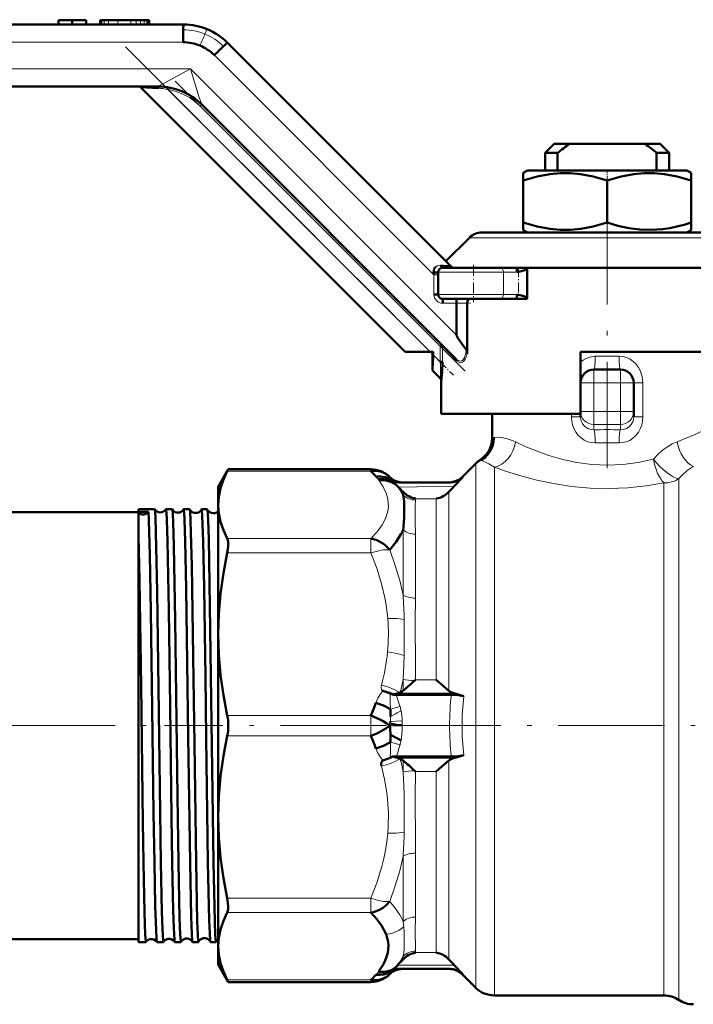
# Model space of a CAD drawing. Extents: x -1438 to 1837, y -1689 to 607.
# Tile 34 of 92: x -1321 to -1244, y -200 to -89. Entities that reach past the tile are written whole.
import ezdxf

# ---------------------------------------------------------------- set-up
doc = ezdxf.new("R2010")
doc.units = 0
doc.linetypes.add('DASHDOT', pattern=[18.5, 12, -3, 0.5, -3])

msp = doc.modelspace()

# ---------------------------------------------------------------- linework, layer by layer
at = {"color": 7, "lineweight": 50}
for p, q in [((-1382.22, -89.68), (-1302.13, -89.68)), ((-1316.28, -89.18), (-1314.73, -89.18)), ((-1316.28, -89.68), (-1316.28, -89.18)), ((-1314.73, -89.18), (-1313.17, -89.18)), ((-1314.73, -89.68), (-1314.73, -89.18)), ((-1313.17, -89.68), (-1313.17, -89.18)), ((-1313.17, -89.68), (-1313.17, -89.18)), ((-1311.55, -89.18), (-1311.57, -89.18)), ((-1311.57, -89.68), (-1311.57, -89.18)), ((-1311.49, -89.18), (-1311.55, -89.18)), ((-1311.46, -89.18), (-1311.49, -89.18)), ((-1311.44, -89.18), (-1311.46, -89.18)), ((-1311.46, -89.18), (-1311.46, -89.68)), ((-1311.4, -89.18), (-1311.44, -89.18)), ((-1311.13, -89.18), (-1311.4, -89.18)), ((-1310.64, -89.18), (-1311.13, -89.18)), ((-1309.56, -89.18), (-1310.64, -89.18)), ((-1308.11, -89.18), (-1309.56, -89.18)), ((-1307.51, -89.18), (-1308.11, -89.18)), ((-1307.02, -89.18), (-1307.51, -89.18)), ((-1306.59, -89.18), (-1307.02, -89.18)), ((-1306.28, -89.18), (-1306.59, -89.18)), ((-1306.17, -89.18), (-1306.28, -89.18)), ((-1306.08, -89.18), (-1306.17, -89.18)), ((-1306.04, -89.18), (-1306.08, -89.18)), ((-1306.02, -89.18), (-1306.04, -89.18)), ((-1306.02, -89.68), (-1306.02, -89.18)), ((-1297.18, -91.73), (-1271.87, -117.03)), ((-1305.03, -96.68), (-1384.68, -96.68)), ((-1304.97, -96.87), (-1307, -96.75)), ((-1277.08, -126.68), (-1307, -96.75)), ((-1305.02, -96.68), (-1305.03, -96.68)), ((-1300.08, -98.73), (-1300.08, -98.73)), ((-1271.3, -127.51), (-1300.08, -98.73)), ((-1260.23, -103.18), (-1261.23, -104.18)), ((-1258.51, -103.18), (-1260.23, -103.18)), ((-1258.51, -103.18), (-1249.94, -103.18)), ((-1248.23, -103.18), (-1249.94, -103.18)), ((-1248.23, -103.18), (-1247.23, -104.18)), ((-1261.23, -104.18), (-1259.83, -104.18)), ((-1261.23, -106.18), (-1261.23, -104.18)), ((-1259.83, -106.18), (-1259.83, -104.18)), ((-1248.63, -104.18), (-1248.63, -106.18)), ((-1248.63, -104.18), (-1247.23, -104.18)), ((-1247.23, -106.18), (-1247.23, -104.18)), ((-1263.25, -106.18), (-1263.73, -106.45)), ((-1263.73, -107.3), (-1263.73, -106.45)), ((-1254.23, -106.18), (-1263.25, -106.18)), ((-1245.2, -106.18), (-1254.23, -106.18)), ((-1245.2, -106.18), (-1244.73, -106.45)), ((-1244.73, -106.45), (-1244.73, -107.3)), ((-1263.73, -112.06), (-1263.73, -107.3)), ((-1254.23, -112.06), (-1254.23, -107.3)), ((-1244.73, -112.06), (-1244.73, -107.3)), ((-1263.73, -112.91), (-1263.73, -112.06)), ((-1244.73, -112.06), (-1244.73, -112.91)), ((-1268.4, -113.18), (-1240.05, -113.18)), ((-1263.25, -113.18), (-1263.73, -112.91)), ((-1245.2, -113.18), (-1244.73, -112.91)), ((-1269.81, -113.77), (-1272.48, -116.43)), ((-1273.83, -117.97), (-1273.86, -117.71)), ((-1273.34, -117.68), (-1273.34, -120.18)), ((-1272.84, -117.18), (-1266.38, -117.18)), ((-1264.48, -117.18), (-1266.38, -117.18)), ((-1264.48, -117.18), (-1263.26, -117.18)), ((-1263.91, -117.54), (-1264.44, -117.68)), ((-1263.29, -117.37), (-1263.91, -117.54)), ((-1263.29, -117.37), (-1263.29, -120.49)), ((-1263.26, -117.18), (-1235.65, -117.18)), ((-1263.26, -120.68), (-1263.26, -117.18)), ((-1273.34, -120.18), (-1273.83, -120.18)), ((-1264.44, -120.18), (-1263.91, -120.32)), ((-1272.84, -120.68), (-1266.38, -120.68)), ((-1271.25, -121.18), (-1271.25, -124.79)), ((-1270.06, -126.89), (-1270.06, -121.18)), ((-1264.48, -120.68), (-1266.38, -120.68)), ((-1264.48, -120.68), (-1263.26, -120.68)), ((-1263.91, -120.32), (-1263.29, -120.49)), ((-1277.08, -126.68), (-1274.25, -126.68)), ((-1274.25, -126.68), (-1273.92, -126.68)), ((-1274, -128.8), (-1274, -126.68)), ((-1273.92, -126.68), (-1273.92, -127.01)), ((-1273.11, -126.05), (-1272.93, -125.87)), ((-1272.86, -126.05), (-1273.11, -126.05)), ((-1241.23, -126.68), (-1257.23, -126.68)), ((-1257.23, -133.68), (-1257.23, -126.68)), ((-1235.65, -126.68), (-1257.23, -126.68)), ((-1273.11, -127.82), (-1272.86, -127.82)), ((-1274, -128.8), (-1273.09, -129.7)), ((-1252.73, -128.68), (-1255.73, -128.68)), ((-1272.99, -130.01), (-1272.99, -133.68)), ((-1251.23, -133.41), (-1251.23, -130.18)), ((-1251.23, -134.03), (-1251.23, -133.41)), ((-1272.99, -133.68), (-1257.23, -133.68)), ((-1267.23, -136.38), (-1267.23, -133.68)), ((-1257.23, -134.03), (-1257.23, -133.68)), ((-1298.23, -141.93), (-1297.08, -139.95)), ((-1297.08, -139.95), (-1297.2, -140.18)), ((-1280.95, -139.95), (-1297.08, -139.95)), ((-1269.09, -139.3), (-1270.64, -140.84)), ((-1278.83, -140.83), (-1278.85, -140.81)), ((-1278.8, -140.85), (-1278.84, -140.81)), ((-1277.82, -141.96), (-1278.46, -141.3)), ((-1271.54, -141.87), (-1270.54, -140.84)), ((-1298.23, -141.93), (-1298.23, -143.99)), ((-1277.83, -141.96), (-1277.81, -141.97)), ((-1271.95, -141.43), (-1277.74, -141.43)), ((-1307.23, -144.75), (-1307.23, -144.47)), ((-1307.23, -144.47), (-1305.41, -144.47)), ((-1305.41, -144.47), (-1305.4, -144.48)), ((-1304.14, -144.47), (-1303.43, -144.47)), ((-1302.12, -144.47), (-1301.45, -144.47)), ((-1300.1, -144.47), (-1299.46, -144.47)), ((-1298.23, -143.99), (-1298.23, -158.6)), ((-1352.23, -144.78), (-1307.23, -144.78)), ((-1306.12, -144.75), (-1307.23, -144.75)), ((-1307.23, -144.87), (-1307.23, -144.75)), ((-1307.23, -147.47), (-1307.23, -144.87)), ((-1307.23, -184.39), (-1307.23, -147.47)), ((-1298.23, -158.6), (-1298.23, -179.26)), ((-1275.9, -163.74), (-1275.99, -163.83)), ((-1278.68, -165.33), (-1278.76, -165.3)), ((-1278.27, -165.38), (-1278.48, -165.44)), ((-1277.88, -165.26), (-1278.27, -165.38)), ((-1271.85, -165.43), (-1278.09, -165.43)), ((-1277.63, -165.17), (-1277.66, -165.18)), ((-1270.43, -165.59), (-1271.57, -165.26)), ((-1278.81, -168.9), (-1278.82, -168.93)), ((-1278.82, -168.93), (-1278.81, -168.96)), ((-1278.75, -168.74), (-1278.81, -168.9)), ((-1278.77, -168.47), (-1278.75, -168.74)), ((-1278.76, -172.56), (-1278.48, -172.42)), ((-1278.48, -172.42), (-1277.88, -172.59)), ((-1271.85, -172.43), (-1278.09, -172.43)), ((-1271.57, -172.59), (-1270.43, -172.27)), ((-1277.66, -172.68), (-1277.63, -172.69)), ((-1275.99, -174.03), (-1275.9, -174.12)), ((-1298.23, -179.26), (-1298.23, -193.87)), ((-1307.23, -193.39), (-1307.23, -184.39)), ((-1352.23, -193.08), (-1307.23, -193.08)), ((-1307.23, -193.39), (-1306.4, -193.39)), ((-1306.4, -193.39), (-1306.39, -193.38)), ((-1305.16, -193.38), (-1305.15, -193.39)), ((-1305.15, -193.39), (-1304.42, -193.39)), ((-1303.13, -193.39), (-1302.44, -193.39)), ((-1301.11, -193.39), (-1300.45, -193.39)), ((-1299.09, -193.39), (-1298.47, -193.39)), ((-1298.23, -193.87), (-1298.23, -195.93)), ((-1298.23, -195.93), (-1297.08, -197.91)), ((-1278.76, -196.96), (-1278.85, -197.05)), ((-1278.76, -196.96), (-1278.71, -196.93)), ((-1278.2, -196.29), (-1278.46, -196.56)), ((-1278.2, -196.29), (-1277.92, -196)), ((-1271.95, -196.43), (-1277.74, -196.43)), ((-1270.54, -197.02), (-1271.54, -195.99)), ((-1297.2, -197.68), (-1297.08, -197.91)), ((-1280.95, -197.91), (-1297.08, -197.91)), ((-1270.64, -197.02), (-1269.1, -198.55)), ((-1266.98, -199.43), (-1247.8, -199.43))]:
    msp.add_line(p, q, dxfattribs=at)
at = {"color": 7, "lineweight": 18}
for p, q in [((-1311.55, -89.68), (-1311.55, -89.18)), ((-1311.49, -89.68), (-1311.49, -89.18)), ((-1311.44, -89.68), (-1311.44, -89.18)), ((-1311.4, -89.68), (-1311.4, -89.18)), ((-1311.13, -89.68), (-1311.13, -89.18)), ((-1310.64, -89.68), (-1310.64, -89.18)), ((-1309.56, -89.68), (-1309.56, -89.18)), ((-1308.11, -89.68), (-1308.11, -89.18)), ((-1307.51, -89.68), (-1307.51, -89.18)), ((-1307.02, -89.68), (-1307.02, -89.18)), ((-1306.59, -89.68), (-1306.59, -89.18)), ((-1306.28, -89.68), (-1306.28, -89.18)), ((-1306.17, -89.68), (-1306.17, -89.18)), ((-1306.08, -89.68), (-1306.08, -89.18)), ((-1306.04, -89.68), (-1306.04, -89.18)), ((-1382.29, -91.68), (-1302.19, -91.68)), ((-1298.65, -93.14), (-1273.83, -117.97)), ((-1301.36, -94.68), (-1386.81, -94.68)), ((-1271.25, -124.79), (-1301.36, -94.68)), ((-1303.86, -96.78), (-1303.9, -97.02)), ((-1274.25, -126.68), (-1303.9, -97.02)), ((-1300.08, -98.73), (-1300.25, -98.91)), ((-1273.11, -126.05), (-1300.25, -98.91)), ((-1269.81, -113.77), (-1238.64, -113.77)), ((-1273.34, -117.97), (-1273.83, -117.97)), ((-1273.83, -117.97), (-1273.83, -120.18)), ((-1273.34, -117.68), (-1265.96, -117.68)), ((-1265.96, -117.68), (-1265.96, -120.18)), ((-1264.44, -117.68), (-1265.96, -117.68)), ((-1273.34, -120.18), (-1265.96, -120.18)), ((-1267.84, -120.18), (-1270.84, -120.18)), ((-1264.44, -120.18), (-1265.96, -120.18)), ((-1272.83, -121.18), (-1271.25, -121.18)), ((-1271.25, -121.18), (-1270.06, -121.18)), ((-1273.11, -127.82), (-1273.11, -126.05)), ((-1272.86, -126.05), (-1271.25, -127.68)), ((-1272.86, -127.82), (-1272.86, -126.05)), ((-1273.11, -127.82), (-1273.92, -127.01)), ((-1255.57, -127.18), (-1252.88, -127.18)), ((-1255.73, -130.18), (-1255.73, -128.68)), ((-1252.73, -128.68), (-1252.73, -130.18)), ((-1257.23, -130.18), (-1255.73, -130.18)), ((-1252.73, -130.18), (-1255.73, -130.18)), ((-1255.73, -133.41), (-1255.73, -130.18)), ((-1252.73, -133.41), (-1252.73, -130.18)), ((-1252.73, -130.18), (-1251.23, -130.18)), ((-1250.19, -130.18), (-1251.23, -130.18)), ((-1250.19, -134.03), (-1250.19, -130.18)), ((-1257.23, -133.41), (-1255.73, -133.41)), ((-1252.73, -133.41), (-1255.73, -133.41)), ((-1255.73, -134.89), (-1255.73, -133.41)), ((-1252.73, -133.41), (-1251.23, -133.41)), ((-1252.73, -133.41), (-1252.73, -134.89)), ((-1258.26, -133.68), (-1258.26, -134.03)), ((-1258.26, -134.03), (-1257.23, -134.03)), ((-1250.19, -134.03), (-1251.23, -134.03)), ((-1252.73, -134.89), (-1255.73, -134.89)), ((-1255.73, -135.48), (-1255.73, -134.89)), ((-1252.73, -135.48), (-1252.73, -134.89)), ((-1267.23, -136.38), (-1267.04, -136.35)), ((-1280.95, -140.18), (-1297.2, -140.18)), ((-1280.95, -139.95), (-1280.95, -140.18)), ((-1269.1, -198.55), (-1269.1, -139.41)), ((-1266.98, -199.43), (-1266.98, -139.72)), ((-1278.75, -141.08), (-1278.76, -141.21)), ((-1278.73, -140.97), (-1278.72, -140.98)), ((-1270.64, -140.84), (-1270.58, -140.84)), ((-1246.14, -199.93), (-1246.14, -141.05)), ((-1277.81, -141.97), (-1271.54, -141.87)), ((-1247.8, -199.43), (-1247.8, -141.5)), ((-1277.31, -142.86), (-1277.31, -142.51)), ((-1275.9, -143.44), (-1275.9, -143.28)), ((-1275.9, -143.28), (-1273.55, -143.28)), ((-1273.55, -163.74), (-1273.55, -143.28)), ((-1272.14, -164.98), (-1272.14, -142.51)), ((-1277.31, -154.19), (-1277.31, -146.81)), ((-1280.95, -147.79), (-1297.2, -147.79)), ((-1280.95, -147.79), (-1280.95, -149.41)), ((-1275.9, -154.51), (-1275.9, -147.29)), ((-1280.95, -149.41), (-1297.2, -149.41)), ((-1277.31, -164.98), (-1277.31, -163.71)), ((-1273.55, -163.74), (-1275.9, -163.74)), ((-1279.75, -164.83), (-1279.73, -164.88)), ((-1278.68, -165.33), (-1278.76, -165.37)), ((-1271.57, -165.26), (-1277.88, -165.26)), ((-1280.95, -167.78), (-1297.2, -167.78)), ((-1280.95, -167.78), (-1280.95, -170.08)), ((-1278.72, -167.89), (-1278.73, -167.89)), ((-1278.81, -168.96), (-1278.81, -168.9)), ((-1278.81, -168.96), (-1277.4, -168.97)), ((-1278.77, -168.47), (-1277.41, -168.4)), ((-1277.41, -168.4), (-1277.41, -168.44)), ((-1277.4, -168.89), (-1277.4, -168.97)), ((-1280.95, -170.08), (-1297.2, -170.08)), ((-1278.73, -169.97), (-1278.72, -169.97)), ((-1277.65, -171.09), (-1278.75, -170.8)), ((-1277.88, -172.59), (-1271.57, -172.59)), ((-1277.31, -174.15), (-1277.31, -172.88)), ((-1272.14, -195.35), (-1272.14, -172.88)), ((-1275.9, -174.12), (-1273.55, -174.12)), ((-1273.55, -194.58), (-1273.55, -174.12)), ((-1275.9, -190.57), (-1275.9, -183.35)), ((-1277.31, -191.05), (-1277.31, -183.67)), ((-1280.95, -188.45), (-1297.2, -188.45)), ((-1280.95, -188.45), (-1280.95, -190.07)), ((-1280.95, -190.07), (-1297.2, -190.07)), ((-1275.9, -194.58), (-1275.9, -194.42)), ((-1273.55, -194.58), (-1275.9, -194.58)), ((-1277.31, -195.35), (-1277.31, -195)), ((-1280.11, -196.78), (-1280.1, -196.81)), ((-1278.76, -196.65), (-1278.75, -196.78)), ((-1278.72, -196.88), (-1278.73, -196.89)), ((-1271.54, -195.99), (-1277.92, -196)), ((-1280.95, -197.68), (-1297.2, -197.68)), ((-1280.95, -197.68), (-1280.95, -197.91))]:
    msp.add_line(p, q, dxfattribs=at)
at = {"color": 7, "linetype": 'DASHDOT', "lineweight": 18, "ltscale": 0.015015}
msp.add_line((-1308.11, -89.13), (-1308.11, -89.73), dxfattribs=at)
msp.add_line((-1308.11, -89.13), (-1308.11, -89.73), dxfattribs=at)
at = {"color": 7, "linetype": 'DASHDOT', "lineweight": 18}
for p, q in [((-1308.72, -92.2), (-1271.11, -129.81)), ((-1270.29, -128.87), (-1303.07, -96.09)), ((-1254.23, -109.31), (-1254.23, -142.25)), ((-1358.87, -168.93), (-1299.77, -168.93)), ((-1279.19, -168.93), (-1300.23, -168.93)), ((-1278.26, -168.93), (-1204.86, -168.93))]:
    msp.add_line(p, q, dxfattribs=at)
at = {"color": 7, "linetype": 'DASHDOT', "lineweight": 18, "ltscale": 0.033697}
msp.add_line((-1254.23, -106.07), (-1254.23, -107.42), dxfattribs=at)
at = {"color": 7, "linetype": 'DASHDOT', "lineweight": 18, "ltscale": 0.105}
msp.add_line((-1269.34, -116.83), (-1269.34, -121.03), dxfattribs=at)
at = {"color": 7, "linetype": 'DASHDOT', "lineweight": 18, "ltscale": 0.093502}
msp.add_line((-1264.27, -117.06), (-1264.27, -120.8), dxfattribs=at)
at = {"color": 7, "linetype": 'DASHDOT', "lineweight": 18, "ltscale": 0.046146}
msp.add_line((-1271.41, -121.18), (-1269.56, -121.18), dxfattribs=at)
at = {"color": 7, "linetype": 'DASHDOT', "lineweight": 18, "ltscale": 0.0768}
msp.add_line((-1274.14, -126.79), (-1271.97, -128.96), dxfattribs=at)
at = {"color": 7, "linetype": 'DASHDOT', "lineweight": 18, "ltscale": 0.053033}
msp.add_line((-1273.11, -128), (-1273.11, -125.87), dxfattribs=at)
at = {"color": 7, "linetype": 'DASHDOT', "lineweight": 18, "ltscale": 0.090015}
for p, q in [((-1252.43, -130.18), (-1256.03, -130.18)), ((-1252.43, -133.41), (-1256.03, -133.41))]:
    msp.add_line(p, q, dxfattribs=at)
at = {"color": 7, "linetype": 'DASHDOT', "lineweight": 18, "ltscale": 0.096894}
msp.add_line((-1255.73, -129.86), (-1255.73, -133.73), dxfattribs=at)
at = {"color": 7, "linetype": 'DASHDOT', "lineweight": 18, "ltscale": 0.096879}
msp.add_line((-1252.73, -133.73), (-1252.73, -129.86), dxfattribs=at)
at = {"color": 7, "linetype": 'DASHDOT', "lineweight": 18, "ltscale": 0.042917}
msp.add_line((-1304.29, -168.93), (-1302.57, -168.93), dxfattribs=at)
at = {"color": 7, "linetype": 'DASHDOT', "lineweight": 18, "ltscale": 0.041785}
msp.add_line((-1302.27, -168.93), (-1300.6, -168.93), dxfattribs=at)
at = {"color": 7, "linetype": 'DASHDOT', "lineweight": 18, "ltscale": 0.040802}
msp.add_line((-1300.25, -168.93), (-1298.61, -168.93), dxfattribs=at)
at = {"color": 7, "linetype": 'DASHDOT', "lineweight": 18, "ltscale": 0.000402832}
msp.add_line((-1278.81, -168.93), (-1278.83, -168.93), dxfattribs=at)
at = {"color": 7, "lineweight": 18}
for points in [[(-1299.72, -90.75), (-1299.5, -90.29), (-1299.46, -90.22), (-1299.45, -90.21), (-1299.45, -90.21), (-1299.45, -90.21)], [(-1305.02, -96.68), (-1305, -96.66), (-1304.34, -96.3), (-1301.36, -94.68)], [(-1301.36, -94.68), (-1300.36, -97.92), (-1300.12, -98.62), (-1300.1, -98.68), (-1300.08, -98.72), (-1300.08, -98.73)], [(-1273.62, -117.06), (-1273.46, -116.96), (-1273.17, -116.9), (-1273.06, -116.91)], [(-1271.3, -127.51), (-1271.08, -127.67), (-1270.85, -127.74), (-1270.7, -127.71), (-1270.6, -127.66), (-1270.46, -127.52), (-1270.35, -127.33), (-1270.2, -126.87), (-1270.16, -126.41)], [(-1270.59, -127.84), (-1270.73, -127.89), (-1270.87, -127.9), (-1271.01, -127.86), (-1271.25, -127.68)], [(-1270.24, -127.42), (-1270.35, -127.61), (-1270.48, -127.76), (-1270.59, -127.84)], [(-1257.23, -127.82), (-1256.94, -127.6), (-1256.62, -127.42), (-1256.19, -127.26), (-1255.75, -127.19), (-1255.57, -127.18)], [(-1252.88, -127.18), (-1252.45, -127.22), (-1252.03, -127.33), (-1251.63, -127.52), (-1251.27, -127.78), (-1250.96, -128.08), (-1250.69, -128.44), (-1250.47, -128.85), (-1250.26, -129.51), (-1250.19, -130.18)], [(-1255.57, -136.96), (-1256, -136.93), (-1256.42, -136.83), (-1256.81, -136.66), (-1257.18, -136.41), (-1257.5, -136.1), (-1257.78, -135.74), (-1257.99, -135.34), (-1258.14, -134.92), (-1258.25, -134.26), (-1258.26, -134.03)], [(-1257.23, -134.03), (-1257.15, -134.5), (-1257.01, -134.81), (-1256.74, -135.13), (-1256.4, -135.35), (-1256.06, -135.46), (-1255.73, -135.48)], [(-1250.19, -134.03), (-1250.23, -134.52), (-1250.32, -134.96), (-1250.48, -135.37), (-1250.69, -135.77), (-1250.97, -136.13), (-1251.31, -136.44), (-1251.68, -136.68), (-1252.08, -136.85), (-1252.48, -136.94), (-1252.88, -136.96)], [(-1252.73, -135.48), (-1252.37, -135.46), (-1252.04, -135.34), (-1251.73, -135.15), (-1251.5, -134.9), (-1251.33, -134.59), (-1251.29, -134.48), (-1251.23, -134.03)], [(-1246.31, -136.85), (-1244.21, -135.97), (-1242.52, -135.14), (-1241.44, -134.55), (-1241.23, -134.43)], [(-1267.04, -136.35), (-1266.61, -136.33), (-1266.17, -136.36), (-1265.64, -136.46), (-1264.99, -136.68), (-1264.59, -136.85)], [(-1264.59, -136.85), (-1263.51, -137.36), (-1262.25, -137.88), (-1260.81, -138.4), (-1259.26, -138.85), (-1257.65, -139.2), (-1255.97, -139.42), (-1254.23, -139.5), (-1252.47, -139.42), (-1250.73, -139.18), (-1249, -138.8)], [(-1249, -138.8), (-1248.5, -138.27), (-1247.96, -137.79), (-1247.4, -137.4), (-1246.86, -137.09), (-1246.31, -136.85)], [(-1266.98, -139.72), (-1267.62, -139.32), (-1268.23, -139.03), (-1268.49, -138.94)], [(-1247.8, -141.5), (-1249.81, -141.83), (-1251.88, -142.05), (-1254, -142.13), (-1256.14, -142.08), (-1258.25, -141.88), (-1260.28, -141.57), (-1262.2, -141.17), (-1264, -140.7), (-1265.62, -140.2), (-1266.98, -139.72)], [(-1280.1, -141.05), (-1280.11, -141.06), (-1280.12, -141.08), (-1280.1, -141.12)], [(-1280.06, -141.18), (-1279.57, -141.92), (-1279.22, -142.65), (-1279.06, -143.18), (-1278.98, -143.69), (-1278.97, -144.18), (-1279.04, -144.69), (-1279.18, -145.21), (-1279.4, -145.73), (-1279.67, -146.22)], [(-1270.58, -140.84), (-1270.95, -141.13), (-1271.38, -141.33), (-1271.68, -141.4), (-1271.99, -141.43)], [(-1275.9, -143.44), (-1275.94, -144.12), (-1275.94, -145.92), (-1275.9, -147.29)], [(-1279.67, -146.22), (-1280.24, -147.02), (-1280.95, -147.79)], [(-1278.82, -149.06), (-1278.19, -150.82), (-1277.69, -152.52), (-1277.31, -154.19)], [(-1280.95, -149.41), (-1280.25, -151.24), (-1279.71, -153.05), (-1279.37, -154.5), (-1279.24, -155.27), (-1279.05, -156.83)], [(-1275.9, -154.51), (-1275.95, -157.11), (-1275.92, -162.21), (-1275.9, -163.74)], [(-1277.19, -156.93), (-1277.99, -156.81), (-1278.84, -156.81), (-1279.05, -156.83)], [(-1277.19, -161.01), (-1277.99, -160.77), (-1278.86, -160.62), (-1279.07, -160.6)], [(-1279.76, -164.34), (-1279.8, -164.57), (-1279.75, -164.83)], [(-1277.66, -165.18), (-1278.32, -164.83), (-1279.05, -164.54), (-1279.76, -164.34)], [(-1279.6, -165.01), (-1279.93, -165.43), (-1280.18, -165.83), (-1280.39, -166.34)], [(-1278.76, -165.3), (-1278.75, -165.31), (-1278.75, -165.34), (-1278.76, -165.37)], [(-1278.76, -165.37), (-1278.76, -165.67), (-1278.76, -166.19), (-1278.75, -167.06)], [(-1278.09, -165.43), (-1277.66, -166.71), (-1277.65, -166.78)], [(-1277.65, -171.09), (-1277.66, -171.13), (-1277.95, -172.07), (-1278.09, -172.43)], [(-1280.39, -171.52), (-1280.18, -172.04), (-1279.83, -172.57), (-1279.6, -172.85)], [(-1278.75, -172.51), (-1278.74, -172.53), (-1278.74, -172.54), (-1278.76, -172.56)], [(-1279.76, -173.52), (-1278.96, -173.29), (-1278.19, -172.97), (-1277.66, -172.68)], [(-1279.76, -173.52), (-1279.41, -174.98), (-1279.15, -176.5), (-1279.06, -177.28), (-1278.97, -178.77), (-1279, -180.3), (-1279.05, -181.09)], [(-1277.31, -174.15), (-1277.2, -176.65), (-1277.17, -179.57)], [(-1275.9, -174.12), (-1275.95, -177), (-1275.92, -182.03), (-1275.9, -183.35)], [(-1279.05, -181.09), (-1279.16, -182.06), (-1279.31, -183.01), (-1279.5, -183.94), (-1279.72, -184.87), (-1280.28, -186.68), (-1280.95, -188.45)], [(-1277.19, -180.97), (-1278.08, -181.08), (-1279.05, -181.09)], [(-1277.31, -183.67), (-1277.69, -185.34), (-1278.19, -187.04), (-1278.82, -188.8)], [(-1280.95, -188.45), (-1280.25, -188.66), (-1279.56, -188.79), (-1279.17, -188.81), (-1278.82, -188.8)], [(-1278.82, -188.8), (-1278.19, -189.58), (-1277.69, -190.33), (-1277.31, -191.05)], [(-1275.9, -190.57), (-1275.95, -192.13), (-1275.91, -194.12), (-1275.9, -194.42)], [(-1277.24, -191.67), (-1277.77, -192.06), (-1278.38, -192.34), (-1278.8, -192.45), (-1279.24, -192.5)], [(-1277.17, -193.54), (-1277.19, -194.19), (-1277.24, -194.63), (-1277.31, -195)], [(-1278.2, -196.29), (-1278.71, -196.58), (-1279.29, -196.75), (-1279.7, -196.79), (-1280.11, -196.78)], [(-1277.92, -196), (-1278.28, -196.28), (-1278.69, -196.49), (-1278.91, -196.57), (-1279.36, -196.67), (-1280, -196.68), (-1280.06, -196.68)], [(-1277.54, -196.43), (-1278.02, -196.5), (-1278.4, -196.66), (-1278.72, -196.88)], [(-1270.54, -197.02), (-1270.55, -197.03), (-1270.58, -197.03), (-1270.64, -197.02)]]:
    msp.add_lwpolyline(points, dxfattribs=at)
at = {"color": 7, "lineweight": 50}
for points in [[(-1305.03, -96.68), (-1305.02, -96.68), (-1305.01, -96.69), (-1305, -96.71), (-1304.97, -96.87)], [(-1254.23, -107.3), (-1255.81, -106.85), (-1257.23, -106.58), (-1258.4, -106.47), (-1259.55, -106.47), (-1260.73, -106.58), (-1262.14, -106.85), (-1263.73, -107.3)], [(-1244.73, -107.3), (-1246.31, -106.85), (-1247.73, -106.58), (-1248.9, -106.47), (-1250.05, -106.47), (-1251.23, -106.58), (-1252.64, -106.85), (-1254.23, -107.3)], [(-1263.73, -112.06), (-1262.14, -112.51), (-1260.73, -112.78), (-1259.55, -112.89), (-1258.4, -112.89), (-1257.22, -112.78), (-1255.81, -112.51), (-1254.23, -112.06)], [(-1254.23, -112.06), (-1253.01, -112.42), (-1251.78, -112.69), (-1250.54, -112.86), (-1249.25, -112.9), (-1247.96, -112.81), (-1247.14, -112.69), (-1246.33, -112.52), (-1245.52, -112.31), (-1244.73, -112.06)], [(-1273.86, -117.71), (-1273.85, -117.48), (-1273.78, -117.27), (-1273.62, -117.06)], [(-1271.26, -120.68), (-1271.26, -120.68), (-1271.25, -120.69), (-1271.25, -121.18)], [(-1270.06, -121.18), (-1270.03, -120.97), (-1269.95, -120.81), (-1269.86, -120.72), (-1269.72, -120.68)], [(-1270.16, -126.41), (-1270.13, -126.46), (-1270.09, -126.59), (-1270.06, -126.89)], [(-1272.99, -130.01), (-1272.89, -128.97), (-1272.86, -127.82)], [(-1272.99, -130.01), (-1273.01, -129.88), (-1273.06, -129.75), (-1273.09, -129.7)], [(-1267.23, -136.38), (-1267.27, -136.87), (-1267.39, -137.35), (-1267.59, -137.81), (-1267.87, -138.23), (-1268.21, -138.6), (-1268.6, -138.9)], [(-1268.49, -138.94), (-1268.08, -138.64), (-1267.72, -138.27), (-1267.43, -137.84), (-1267.21, -137.37), (-1267.09, -136.86), (-1267.04, -136.35)], [(-1297.2, -140.18), (-1297.64, -141.12), (-1297.96, -142.07), (-1298.16, -143.03), (-1298.23, -143.99)], [(-1278.84, -140.81), (-1279.31, -140.44), (-1279.85, -140.21), (-1280.4, -140.12), (-1280.68, -140.13), (-1280.95, -140.18)], [(-1278.75, -141.08), (-1279.29, -140.86), (-1279.88, -140.76), (-1280.39, -140.78)], [(-1280.1, -141.05), (-1279.65, -141.03), (-1279.2, -141.09), (-1278.76, -141.21)], [(-1280.06, -141.18), (-1280.03, -141.18), (-1279.63, -141.17), (-1279.22, -141.22), (-1278.62, -141.41), (-1278.1, -141.72), (-1277.83, -141.96)], [(-1277.4, -141.43), (-1277.86, -141.37), (-1278.3, -141.21), (-1278.57, -141.04), (-1278.81, -140.84)], [(-1277.54, -141.43), (-1278.02, -141.36), (-1278.5, -141.14), (-1278.72, -140.98)], [(-1270.64, -140.84), (-1271.01, -141.13), (-1271.52, -141.35), (-1271.98, -141.43), (-1272.05, -141.43)], [(-1270.54, -140.84), (-1270.86, -141.1), (-1271.23, -141.29), (-1271.64, -141.4), (-1271.95, -141.43)], [(-1277.31, -142.86), (-1277.2, -143.54), (-1277.17, -144.58), (-1277.17, -144.77)], [(-1305.4, -144.48), (-1305.4, -144.49), (-1305.38, -144.53), (-1305.35, -144.82), (-1305.32, -145.35), (-1305.26, -147.05), (-1305.12, -153.78), (-1304.93, -167.44), (-1304.7, -184.39)], [(-1304.14, -144.47), (-1304.14, -144.47), (-1304.14, -144.47), (-1304.13, -144.48), (-1304.13, -144.49), (-1304.12, -144.52), (-1304.08, -144.9), (-1304.04, -145.64), (-1303.96, -148.07), (-1303.82, -155.92), (-1303.66, -166.75), (-1303.5, -179.22), (-1303.42, -184.39)], [(-1303.42, -144.48), (-1303.41, -144.49), (-1303.4, -144.57), (-1303.36, -145.05), (-1303.32, -145.91), (-1303.24, -148.65), (-1303.09, -157), (-1302.83, -176.94), (-1302.72, -184.39)], [(-1302.12, -144.47), (-1302.12, -144.47), (-1302.12, -144.47), (-1302.11, -144.48), (-1302.11, -144.49), (-1302.1, -144.52), (-1302.06, -144.9), (-1302.02, -145.64), (-1301.94, -148.07), (-1301.84, -153.42), (-1301.6, -170.19), (-1301.4, -184.39)], [(-1301.44, -144.48), (-1301.43, -144.51), (-1301.41, -144.67), (-1301.34, -145.74), (-1301.3, -147.08), (-1301.21, -150.87), (-1301.02, -163.62), (-1300.92, -170.97), (-1300.73, -184.39)], [(-1300.1, -144.47), (-1300.1, -144.47), (-1300.1, -144.47), (-1300.09, -144.48), (-1300.09, -144.5), (-1300.08, -144.55), (-1300.02, -145.2), (-1299.93, -148.07), (-1299.82, -153.4), (-1299.67, -163.41), (-1299.58, -170.3), (-1299.38, -184.39)], [(-1299.45, -144.48), (-1299.43, -144.56), (-1299.4, -144.96), (-1299.36, -145.65), (-1299.29, -147.84), (-1299.15, -155.43), (-1298.94, -171.16), (-1298.75, -184.39)], [(-1298.23, -143.99), (-1298.16, -144.94), (-1297.96, -145.9), (-1297.64, -146.85), (-1297.2, -147.79)], [(-1306.12, -144.75), (-1306.06, -145.75), (-1305.95, -149.61), (-1305.84, -155.99), (-1305.68, -167), (-1305.52, -178.84), (-1305.44, -184.39)], [(-1307.23, -147.47), (-1307.12, -152.47), (-1306.95, -164.44), (-1306.74, -179.83), (-1306.67, -184.39)], [(-1297.2, -147.79), (-1297.14, -147.96), (-1297.1, -148.17), (-1297.09, -148.55), (-1297.13, -148.99), (-1297.2, -149.41)], [(-1277.55, -147.28), (-1278.1, -148.15), (-1278.82, -149.06)], [(-1297.2, -149.41), (-1297.64, -151.69), (-1297.96, -153.98), (-1298.16, -156.29), (-1298.23, -158.6)], [(-1298.23, -158.6), (-1298.16, -160.91), (-1297.96, -163.21), (-1297.64, -165.5), (-1297.2, -167.78)], [(-1272.14, -164.98), (-1272.75, -164.46), (-1273.55, -163.74)], [(-1270.43, -165.59), (-1271.09, -165.47), (-1271.85, -165.43)], [(-1280.39, -166.34), (-1279.54, -166.66), (-1278.75, -167.06)], [(-1280.95, -167.78), (-1280.01, -168.18), (-1279.57, -168.42), (-1279.16, -168.68), (-1278.82, -168.93)], [(-1297.2, -170.08), (-1297.64, -172.35), (-1297.96, -174.65), (-1298.16, -176.95), (-1298.23, -179.26)], [(-1277.54, -170.61), (-1277.86, -170.42), (-1278.72, -169.97)], [(-1278.75, -170.8), (-1279.54, -171.2), (-1280.39, -171.51)], [(-1270.43, -172.27), (-1271.09, -172.39), (-1271.85, -172.43)], [(-1279.6, -172.85), (-1279.75, -173.06), (-1279.8, -173.29), (-1279.76, -173.52)], [(-1273.55, -174.12), (-1272.9, -173.52), (-1272.14, -172.88)], [(-1298.23, -179.26), (-1298.16, -181.57), (-1297.96, -183.88), (-1297.64, -186.17), (-1297.2, -188.45)], [(-1306.67, -184.39), (-1306.56, -190.04), (-1306.48, -192.57), (-1306.42, -193.3), (-1306.4, -193.38), (-1306.4, -193.39), (-1306.4, -193.39), (-1306.4, -193.39)], [(-1305.44, -184.39), (-1305.34, -189.3), (-1305.29, -191.16), (-1305.21, -192.96), (-1305.18, -193.32), (-1305.16, -193.37), (-1305.16, -193.38)], [(-1304.7, -184.39), (-1304.59, -189.98), (-1304.53, -191.92), (-1304.45, -193.22), (-1304.43, -193.37), (-1304.42, -193.38), (-1304.42, -193.39), (-1304.42, -193.39), (-1304.42, -193.39)], [(-1303.42, -184.39), (-1303.3, -189.87), (-1303.25, -191.8), (-1303.17, -193.16), (-1303.15, -193.35), (-1303.14, -193.37), (-1303.14, -193.38)], [(-1302.72, -184.39), (-1302.59, -190.66), (-1302.52, -192.57), (-1302.46, -193.3), (-1302.45, -193.38), (-1302.44, -193.39), (-1302.44, -193.39), (-1302.44, -193.39)], [(-1301.4, -184.39), (-1301.27, -190.53), (-1301.2, -192.45), (-1301.15, -193.24), (-1301.13, -193.35), (-1301.12, -193.38)], [(-1300.73, -184.39), (-1300.59, -191.07), (-1300.54, -192.56), (-1300.48, -193.3), (-1300.46, -193.38), (-1300.46, -193.39), (-1300.46, -193.39), (-1300.45, -193.39)], [(-1299.38, -184.39), (-1299.24, -190.92), (-1299.18, -192.42), (-1299.13, -193.23), (-1299.11, -193.35), (-1299.1, -193.38)], [(-1298.75, -184.39), (-1298.61, -191.07), (-1298.55, -192.56), (-1298.5, -193.3), (-1298.48, -193.38), (-1298.47, -193.39), (-1298.47, -193.39), (-1298.47, -193.39)], [(-1297.2, -188.45), (-1297.12, -188.94), (-1297.08, -189.4), (-1297.1, -189.72), (-1297.2, -190.07)], [(-1297.2, -190.07), (-1297.64, -191.01), (-1297.96, -191.96), (-1298.16, -192.92), (-1298.23, -193.87)], [(-1280.95, -190.07), (-1280.28, -190.8), (-1279.75, -191.52), (-1279.47, -192), (-1279.24, -192.5)], [(-1279.24, -192.5), (-1279.1, -192.93), (-1279.01, -193.36), (-1278.97, -193.77), (-1278.98, -194.19), (-1279.05, -194.61), (-1279.17, -195.06), (-1279.33, -195.48), (-1279.54, -195.89), (-1280.06, -196.68)], [(-1298.23, -193.87), (-1298.16, -194.83), (-1297.96, -195.79), (-1297.64, -196.74), (-1297.2, -197.68)], [(-1280.39, -197.08), (-1279.93, -197.1), (-1279.48, -197.05), (-1279.04, -196.92), (-1278.75, -196.78)], [(-1280.1, -196.81), (-1279.55, -196.82), (-1279.13, -196.76), (-1278.76, -196.64)], [(-1278.77, -196.96), (-1278.78, -196.98), (-1278.78, -196.98), (-1278.77, -196.97), (-1278.75, -196.95)], [(-1278.75, -196.78), (-1278.74, -196.8), (-1278.73, -196.84), (-1278.72, -196.88)], [(-1270.54, -197.02), (-1270.86, -196.76), (-1271.23, -196.57), (-1271.64, -196.46), (-1271.95, -196.43)], [(-1280.95, -197.68), (-1280.48, -197.71), (-1280.02, -197.66), (-1279.58, -197.52), (-1279.18, -197.32), (-1278.85, -197.05)]]:
    msp.add_lwpolyline(points, dxfattribs=at)
for centre, radius, start, end in [((-1302.13, -96.68), 7, 45, 90), ((-1302.19, -96.68), 5, 67.5075, 89.9996), ((-1302.19, -96.68), 5, 44.9965, 67.5106), ((-1307.18, -96.93), 0.25, 45, 90), ((-1305.03, -103.68), 7, 45.0137, 89.9863), ((-1240.74, -127.9), 30.44, 125.712, 128.8219), ((-1267.71, -127.89), 30.44, 51.1777, 54.2884), ((-1268.4, -115.18), 2, 90, 135), ((-1272.84, -117.68), 0.5, 90, 180), ((-1261.22, -12.23), 105.35, 263.5493, 264.1975), ((-1271.51, -116.66), 0.52, 225.9758, 269.0553), ((-1262.69, -117.37), 0.598, 161.4951, 180.1842), ((-1272.84, -120.18), 0.5, 180, 270), ((-1262.69, -120.49), 0.598, 179.8158, 198.5049), ((-1273.11, -126.05), 0.246, 358.4585, 43.789), ((-1291.73, -127.1), 17.81, 354.5322, 0.292), ((-1271.45, -127.64), 0.204, 348.0645, 41.2808), ((-1255.73, -130.18), 1.5, 90, 180), ((-1255.73, -130.18), 1.5, 118.1222, 134.9022), ((-1252.73, -130.18), 1.5, 0, 90), ((-1266.97, -141.42), 3, 122.8353, 130.6284), ((-1280.95, -142.95), 3, 45.0004, 89.9897), ((-1288.71, -147.98), 11.01, 40.868, 45.1051), ((-1266.97, -141.42), 3, 130.6285, 135), ((-1279, -141.06), 0.288, 17.8274, 46.479), ((-1278.02, -139.22), 2.13, 249.4703, 257.9187), ((-1278.9, -140.99), 0.173, 329.8962, 4.3425), ((-1277.75, -139.37), 2.06, 249.8041, 270.2608), ((-1281.89, -144.86), 5, 23.6217, 35.3164), ((-1297.81, -161.24), 27.77, 42.4204, 43.9311), ((-1250.31, -162.49), 29.6, 135.8546, 137.5417), ((-1275.5, -140.86), 2.44, 222.3109, 260.7269), ((-1273.95, -140.86), 2.44, 279.2731, 317.6893), ((-1304.77, -144.08), 0.743, 212.6134, 269.8697), ((-1304.77, -144.08), 0.743, 269.7373, 327.3611), ((-1304.14, -144.48), 0.00921, 101.6985, 157.1569), ((-1303.43, -144.48), 0.0102, 18.7067, 75.5011), ((-1302.78, -144.11), 0.742, 209.5727, 269.8859), ((-1302.77, -144.11), 0.742, 269.7099, 330.4164), ((-1302.12, -144.48), 0.0106, 104.5034, 161.1861), ((-1301.45, -144.48), 0.0122, 14.5031, 72.0245), ((-1300.78, -144.15), 0.742, 206.6562, 269.9109), ((-1300.77, -144.15), 0.742, 269.6901, 333.331), ((-1300.1, -144.48), 0.0125, 107.8419, 165.3665), ((-1299.47, -144.48), 0.015, 10.5472, 67.9554), ((-1298.78, -144.18), 0.74, 203.8414, 269.9541), ((-1298.77, -144.18), 0.744, 269.7736, 317.3761), ((-1293.05, -144.7), 15.88, 352.3744, 359.7585), ((-1283.58, -143.97), 6.88, 331.2899, 335.6587), ((-1291.53, -147.37), 22.63, 308.9328, 313.3615), ((-1281.74, -172.66), 7.95, 67.9328, 74.3885), ((-1279.64, -167.4), 2.28, 59.5289, 65.3355), ((-1278.09, -173.76), 8.33, 89.9851, 92.6973), ((-1278.38, -163.56), 1.78, 286.2897, 293.8453), ((-1278.31, -163.71), 1.61, 294.7546, 308.2083), ((-1271.12, -163.68), 1.65, 231.9479, 254.0983), ((-1309.54, -155.92), 30.96, 337.4678, 340.3195), ((-1302.71, -168.93), 5.63, 348.2248, 11.7752), ((-1288.86, -167.74), 10.14, 359.1806, 3.8842), ((-1289.9, -170.38), 11.18, 2.1047, 7.2626), ((-1274.98, -142.13), 26.87, 261.9341, 264.8406), ((-1309.54, -181.94), 30.96, 19.6805, 22.5322), ((-1288.91, -170.12), 10.18, 356.1267, 0.8183), ((-1278.09, -164.1), 8.33, 267.3015, 270.0155), ((-1281.84, -164.92), 8.24, 285.7268, 291.9554), ((-1278.38, -174.32), 1.8, 66.1901, 73.6762), ((-1278.31, -174.15), 1.61, 51.7917, 65.2454), ((-1291.53, -190.49), 22.63, 46.6382, 51.0676), ((-1271.12, -174.18), 1.65, 105.9017, 128.0521), ((-1305.78, -193.8), 0.742, 100.7321, 145.855), ((-1305.77, -193.8), 0.744, 34.227, 100.8415), ((-1304.42, -193.38), 0.00942, 282.99, 339.1296), ((-1303.78, -193.77), 0.741, 100.7207, 148.9565), ((-1303.77, -193.77), 0.743, 31.1221, 100.8669), ((-1303.13, -193.38), 0.00979, 200.9723, 257.1078), ((-1302.44, -193.38), 0.0111, 286.1555, 343.4059), ((-1301.78, -193.73), 0.74, 100.6941, 151.9508), ((-1301.77, -193.73), 0.743, 28.1498, 100.8855), ((-1301.11, -193.38), 0.0114, 196.7151, 253.9788), ((-1299.78, -193.69), 0.739, 100.665, 154.8171), ((-1300.46, -193.38), 0.0135, 289.9377, 347.5075), ((-1299.77, -193.7), 0.742, 25.3016, 100.9085), ((-1299.09, -193.38), 0.0139, 192.564, 250.1697), ((-1298.48, -193.37), 0.017, 294.3709, 351.3185), ((-1297.79, -193.65), 0.729, 127.2295, 157.7639), ((-1275.5, -197), 2.44, 99.2731, 137.6891), ((-1273.95, -197), 2.44, 42.3107, 80.7269), ((-1299.35, -175.18), 29.87, 315.8241, 317.5375), ((-1250.31, -175.37), 29.6, 222.4583, 224.1454), ((-1277.41, -198.45), 2.01, 116.4995, 134.2491), ((-1277.36, -198.53), 2.1, 91.0108, 131.6856), ((-1278.08, -198.46), 1.94, 101.4338, 110.7129), ((-1277.63, -198.37), 1.94, 90.5696, 125.0517), ((-1277.75, -198.49), 2.06, 89.7486, 110.1889), ((-1277.33, -198.58), 2.16, 111.3203, 116.8086), ((-1272.1, -198.53), 2.1, 46.1542, 88.8437), ((-1280.95, -194.91), 3, 270.0103, 314.9996), ((-1288.72, -189.88), 11.01, 314.8969, 319.1316), ((-1266.98, -196.43), 3, 225, 270), ((-1247.8, -202.43), 3, 56.4427, 90), ((-1244.48, -197.43), 3, 236.4427, 270)]:
    msp.add_arc(centre, radius, start, end, dxfattribs=at)
at = {"color": 7, "lineweight": 18}
for centre, radius, start, end in [((-1302.15, -96.71), 6.43, 67.7409, 90.1556), ((-1249.87, -112.86), 54.53, 156.0793, 157.5746), ((-1302.11, -96.62), 6.34, 45.0294, 67.811), ((-1305.36, -103.48), 6.62, 77.2635, 86.5814), ((-1305.03, -103.68), 6.75, 45, 80.4309), ((-1272.83, -120.18), 1, 180.0038, 269.9973), ((-1289.78, -128.9), 16.71, 357.2455, 3.7099), ((-1272.38, -126.42), 2.37, 334.9929, 348.4437), ((-1254.23, -222.23), 86.76, 89.0094, 90.9906), ((-1254.23, -206.7), 69.75, 88.8952, 91.1048), ((-1268.15, -137.84), 1.15, 247.1852, 252.8935), ((-1268.37, -139.42), 0.734, 170.6044, 179.2703), ((-1241.71, -144.57), 5.66, 119.3748, 141.5879), ((-1278.32, -138.89), 2.81, 222.2539, 230.4163), ((-1279.69, -140.9), 0.463, 208.1074, 217.4444), ((-1277.63, -139.49), 1.94, 234.9447, 269.4213), ((-1270.56, -140.98), 0.138, 82.3443, 98.4866), ((-1323.31, -157.66), 46.13, 0.9067, 4.323), ((-1299.37, -158.6), 20.4, 354.3611, 4.9899), ((-1380.22, -158.77), 103.05, 359.6681, 1.0239), ((-1372.04, -158.97), 94.87, 358.7663, 359.7579), ((-1301.61, -158.34), 22.66, 344.6468, 354.2717), ((-1331.48, -159.96), 54.3, 356.0325, 358.8838), ((-1304.84, -158.4), 28.04, 346.0246, 349.0839), ((-1279.46, -164.78), 0.291, 200.2698, 212.1539), ((-1281.46, -172.44), 7.75, 65.6719, 77.1045), ((-1279.47, -164.7), 0.338, 225.5151, 246.6319), ((-1242.35, -168.93), 29.7, 173.2332, 186.7669), ((-1243.71, -168.93), 26.93, 172.8793, 187.1059), ((-1306.11, -56), 114.38, 283.8432, 284.4115), ((-1284.1, -168.47), 6.67, 10.4911, 14.6708), ((-1285.53, -167.74), 6.81, 353.8758, 358.7501), ((-1286.02, -152.86), 16.7, 295.9045, 300.5086), ((-1285.93, -168.79), 8.53, 2.5885, 10.3585), ((-1286.43, -169.01), 9.03, 349.8421, 0.2938), ((-1288.78, -168.91), 11.38, 0.0879, 2.3487), ((-1231.8, -171.91), 46.95, 178.6523, 180.3513), ((-1283.98, -169.42), 6.54, 345.1878, 349.5303), ((-1280.43, -172.31), 1.67, 356.3727, 4.0069), ((-1278.53, -172.44), 0.234, 174.1701, 196.5025), ((-1304.84, -179.46), 28.04, 10.9161, 13.9754), ((-1367.21, -179.19), 90.04, 358.8651, 359.7539), ((-1322.81, -180.24), 45.63, 355.6816, 359.0803), ((-1290.81, -192.94), 13.63, 5.3697, 7.9666), ((-1295.04, -193.26), 17.87, 359.098, 5.1172), ((-1282.82, -192.31), 6.13, 323.0315, 334.0251), ((-1278.32, -198.96), 2.8, 129.6311, 137.8216), ((-1279.89, -196.84), 0.235, 137.7192, 165.3575), ((-1277.37, -198.52), 2.09, 90.9671, 131.8961), ((-1278.92, -196.84), 0.194, 320.7378, 345.768)]:
    msp.add_arc(centre, radius, start, end, dxfattribs=at)
at = {"color": 7, "lineweight": 50}
for centre, major_axis, ratio, start_param, end_param in [((-1302.13, -91.68), (0, 2), 0.032397, 0, 1.570796), ((-1298.59, -93.14), (1.41, 1.41), 0.022914, 0, 1.593706), ((-1273.84, -117.68), (0.5, 0), 0.058635, 4.686122, 6.283187), ((-1272.84, -116.68), (0, -0.5), 0.482627, 5.184915, 6.283226), ((-1264.48, -117.68), (0, -0.5), 0.084953, 1.570796, 3.141593), ((-1264.48, -120.18), (0, -0.5), 0.084953, 0, 1.570796), ((-1272.84, -121.18), (0, 0.5), 0.032397, 4.712389, 6.283185), ((-1209.58, -186.4), (61.66, -61.66), 0.022925, 3.164514, 3.35285), ((-1306.73, -144.32), (0.747, 0.064), 0.988599, 3.898542, 5.57815), ((-1280.95, -150.56), (2.12, -2.12), 0.862857, 1.423842, 2.282731), ((-1280.95, -168.93), (2.77, 1.15), 0.357414, 4.565407, 5.424296), ((-1280.95, -187.3), (-2.12, -2.12), 0.862857, 0.858862, 1.717751)]:
    msp.add_ellipse(centre, major_axis=major_axis, ratio=ratio, start_param=start_param, end_param=end_param, dxfattribs=at)
at = {"color": 7, "lineweight": 18}
for centre, major_axis, ratio, start_param, end_param in [((-1266.38, -117.68), (0, -0.5), 0.846048, 1.570796, 3.141593), ((-1266.38, -120.18), (0, -0.5), 0.846048, 0, 1.570796), ((-1255.73, -127.18), (0, 1.5), 0.103448, 3.141593, 4.712389), ((-1252.73, -127.18), (0, -1.5), 0.103448, 4.712389, 6.283185), ((-1255.73, -133.41), (-1.5, 0), 0.986394, 0, 1.570796), ((-1252.73, -133.41), (-1.5, 0), 0.986394, 1.570796, 3.141593), ((-1255.73, -136.96), (0.03, -1.5), 0.103403, 1.569003, 2.975547), ((-1252.73, -136.96), (-0.03, -1.5), 0.103433, 3.307641, 4.714218), ((-1266.98, -136.85), (-1.11, -2.79), 0.775314, 0.473956, 1.86989), ((-1244.48, -136.85), (0.87, -2.87), 0.591981, 4.53451, 5.809183), ((-1266.98, -141.52), (3, 0), 0.996635, 2.097513, 2.356194), ((-1247.8, -138.8), (0.63, -2.93), 0.394176, 4.628508, 5.787161), ((-1247.8, -138.8), (2.07, -2.17), 0.302872, 4.431964, 5.890726), ((-1247.8, -138.8), (3, 0), 0.899268, 4.712389, 5.298075), ((-1275.9, -141.47), (-2, 0), 0.980555, 0.785398, 1.570796), ((-1275.9, -145.63), (-2, 0), 0.832124, 0.785398, 1.570796), ((-1280.95, -150.56), (2.77, 1.15), 0.357397, 0.564933, 1.423822), ((-1275.9, -153.4), (-2, 0), 0.554589, 0.785398, 1.570796), ((-1275.9, -163.43), (-2, 0), 0.196247, 0.785398, 1.522713), ((-1275.9, -174.42), (-2, 0), 0.196247, 4.760473, 5.497787), ((-1275.9, -184.46), (2, 0), 0.554589, 1.570796, 2.356194), ((-1275.9, -192.23), (2, 0), 0.832124, 1.570796, 2.356194), ((-1275.9, -196.39), (-2, 0), 0.980555, 4.712389, 5.497787)]:
    msp.add_ellipse(centre, major_axis=major_axis, ratio=ratio, start_param=start_param, end_param=end_param, dxfattribs=at)

doc.saveas('drawing.dxf')
